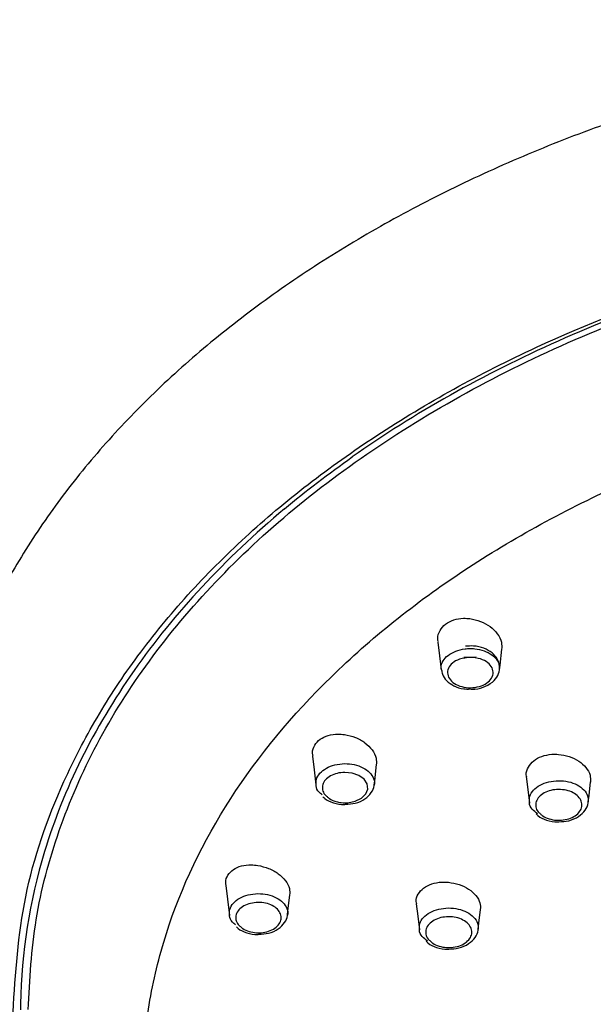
# Model space of a CAD drawing. Header units: inches. Extents: x 0 to 77643, y -44170 to 0.
# Tile 30 of 159: x 68467.45 to 68470.09, y -42942.02 to -42937.49. Entities that reach past the tile are written whole.
import ezdxf

# ---------------------------------------------------------------- set-up
doc = ezdxf.new("R2010")
doc.units = ezdxf.units.IN
doc.header["$MEASUREMENT"] = 0
doc.layers.get('0').update_dxf_attribs({"lineweight": 0})
doc.layers.add('p--łazienka NP', color=150, linetype='Continuous', lineweight=25)

# ---------------------------------------------------------------- blocks, each defined once
blk = doc.blocks.new('natrysk')
at = {"linetype": 'Continuous'}
blk.add_line((-7.0271, 56.5132), (-7.0124, 56.3882), dxfattribs=at)
at = {"linetype": 'Continuous', "flags": 128}
for points in [[(-7.4342, 57.1308), (-7.4267, 57.0668), (-7.4192, 57.0034)], [(-7.1504, 57.0037), (-7.148, 57.0238), (-7.1392, 57.0987)], [(-8.0117, 56.6046), (-8.0042, 56.5414), (-7.9961, 56.473)], [(-7.7276, 56.4733), (-7.7256, 56.4908), (-7.7167, 56.5662)], [(-7.8489, 56.3905), (-7.8151, 56.3973), (-7.7866, 56.4113), (-7.7667, 56.4307), (-7.7576, 56.4535), (-7.7601, 56.4769), (-7.7742, 56.4984), (-7.798, 56.5156), (-7.829, 56.5266), (-7.8636, 56.5301)], [(-6.7413, 56.3938), (-6.7378, 56.4239), (-6.7304, 56.4864)], [(-8.4112, 56.0093), (-8.4038, 55.9462), (-8.3948, 55.8701)], [(-8.1271, 55.8742), (-8.1252, 55.8902), (-8.1162, 55.9663)], [(-7.5338, 55.9237), (-7.5271, 55.8672), (-7.5197, 55.8042)], [(-7.2485, 55.8071), (-7.2452, 55.8358), (-7.2377, 55.8988)]]:
    blk.add_lwpolyline(points, dxfattribs=at)
at = {"linetype": 'Continuous'}
for points, knots in [([(2.2021, 56.0148), (2.2031, 56.0445), (2.2075, 56.1709), (2.1832, 56.3938), (2.1288, 56.6814), (2.041, 56.9652), (1.9232, 57.244), (1.775, 57.5163), (1.5974, 57.7808), (1.391, 58.0361), (1.1569, 58.2808), (0.8963, 58.5134), (0.6108, 58.7328), (0.3018, 58.9376), (-0.0289, 59.1269), (-0.3794, 59.2995), (-0.7478, 59.4547), (-1.1322, 59.5916), (-1.5304, 59.7096), (-1.9403, 59.8082), (-2.3599, 59.8869), (-2.7869, 59.9452), (-3.2192, 59.9831), (-3.6544, 60.0002), (-4.0904, 59.9964), (-4.5248, 59.9719), (-4.9554, 59.9267), (-5.3801, 59.861), (-5.7965, 59.7752), (-6.2026, 59.6696), (-6.5962, 59.5447), (-6.9753, 59.401), (-7.3379, 59.2393), (-7.682, 59.0603), (-8.0058, 58.8649), (-8.3075, 58.6538), (-8.5854, 58.4283), (-8.8378, 58.1894), (-9.0633, 57.9385), (-9.2604, 57.6769), (-9.4281, 57.4062), (-9.5653, 57.1281), (-9.6715, 56.8442), (-9.7457, 56.5563), (-9.7891, 56.266), (-9.7974, 55.9753), (-9.7894, 55.7709), (-9.7697, 55.6649), (-9.7678, 55.6548)], [0, 0, 0, 0, 0.006763, 0.028794, 0.050826, 0.072896, 0.095036, 0.117267, 0.139598, 0.162025, 0.184535, 0.207111, 0.229735, 0.252392, 0.275066, 0.297748, 0.32043, 0.343107, 0.365776, 0.388439, 0.411095, 0.433745, 0.456391, 0.479034, 0.501677, 0.524321, 0.546969, 0.569621, 0.592281, 0.614951, 0.63763, 0.660321, 0.683024, 0.705738, 0.728461, 0.751185, 0.773903, 0.796602, 0.819266, 0.841876, 0.864412, 0.886856, 0.909195, 0.931427, 0.953565, 0.975632, 0.997665, 1, 1, 1, 1]), ([(-9.3921, 55.4262), (-9.3805, 55.6038), (-9.357, 55.9628), (-9.2007, 56.4161), (-9.0111, 56.7838), (-8.8204, 57.0716), (-8.5919, 57.3501), (-8.3292, 57.6143), (-8.0372, 57.86), (-7.7165, 58.0884), (-7.3648, 58.3002), (-6.8885, 58.5412), (-6.2624, 58.7874), (-5.4763, 58.9955), (-4.6454, 59.129), (-4.0805, 59.1455), (-3.7947, 59.1539)], [0, 0, 0, 0, 0.090987, 0.183869, 0.237026, 0.290183, 0.344889, 0.399594, 0.452493, 0.505393, 0.559811, 0.61423, 0.709564, 0.807123, 0.902446, 1, 1, 1, 1]), ([(-9.3224, 55.4368), (-9.3148, 55.5753), (-9.2997, 55.8526), (-9.1896, 56.263), (-9.0165, 56.6631), (-8.7738, 57.047), (-8.4691, 57.4106), (-8.1057, 57.7494), (-7.6867, 58.0581), (-7.2194, 58.3339), (-6.7087, 58.5736), (-6.1597, 58.7723), (-5.5808, 58.9293), (-4.9881, 59.0395), (-4.3903, 59.1066), (-3.9932, 59.1149), (-3.7947, 59.119)], [0, 0, 0, 0, 0.071821, 0.143865, 0.215675, 0.287507, 0.359568, 0.431402, 0.503172, 0.575169, 0.646935, 0.718776, 0.790849, 0.862689, 0.931344, 1, 1, 1, 1]), ([(-5.7774, 58.8984), (-5.9711, 58.849), (-6.1607, 58.7924), (-6.529, 58.6653), (-6.7078, 58.5948), (-7.0525, 58.4411), (-7.2185, 58.3579), (-7.5353, 58.1795), (-7.6862, 58.0844), (-7.8289, 57.984)], [0, 0, 0, 0, 0.25, 0.25, 0.5, 0.5, 0.75, 0.75, 1, 1, 1, 1]), ([(-8.7943, 55.1205), (-8.7928, 55.2349), (-8.7827, 55.3479), (-8.7461, 55.5706), (-8.7196, 55.6803), (-8.6166, 56.0035), (-8.5167, 56.2113), (-8.2611, 56.6072), (-8.1055, 56.7952), (-7.745, 57.147), (-7.5403, 57.3108), (-7.2012, 57.5351), (-7.0829, 57.6063), (-6.8365, 57.741), (-6.4521, 57.9314), (-6.0274, 58.0848), (-5.432, 58.2519), (-4.9635, 58.3492), (-4.4696, 58.3995), (-4.1356, 58.422), (-3.9661, 58.4278), (-3.7947, 58.4278)], [0, 0, 0, 0, 0.03125, 0.03125, 0.0625, 0.0625, 0.125, 0.125, 0.1875, 0.1875, 0.25, 0.25, 0.28125, 0.28125, 0.3125, 0.375, 0.375, 0.4375, 0.46875, 0.46875, 0.5, 0.5, 0.5, 0.5]), ([(-8.1414, 57.7444), (-8.4154, 57.5153), (-8.6485, 57.2646), (-9.0205, 56.7337), (-9.159, 56.4535), (-9.2463, 56.1662)], [0, 0, 0, 0, 0.5, 0.5, 1, 1, 1, 1]), ([(-7.4322, 57.1311), (-7.4334, 57.1361), (-7.4375, 57.1544), (-7.4266, 57.1843), (-7.4012, 57.2149), (-7.3626, 57.2346), (-7.3225, 57.2418), (-7.2968, 57.2397), (-7.287, 57.239)], [0, 0, 0, 0, 0.078898, 0.284546, 0.485469, 0.682845, 0.87938, 1, 1, 1, 1]), ([(-7.287, 57.239), (-7.2702, 57.2356), (-7.2365, 57.2287), (-7.1918, 57.2032), (-7.1583, 57.1696), (-7.1389, 57.1321), (-7.14, 57.108), (-7.1406, 57.0969)], [0, 0, 0, 0, 0.204609, 0.410078, 0.618063, 0.825703, 1, 1, 1, 1]), ([(-7.4175, 57.0037), (-7.4184, 57.0071), (-7.4218, 57.0205), (-7.4121, 57.0443), (-7.3891, 57.0707), (-7.3532, 57.0903), (-7.317, 57.0996), (-7.2943, 57.1006), (-7.2867, 57.1009)], [0, 0, 0, 0, 0.0710342, 0.2765922, 0.4830155, 0.6900434, 0.8964719, 1, 1, 1, 1]), ([(-7.2868, 56.9145), (-7.279, 56.914), (-7.2538, 56.9125), (-7.2125, 56.9255), (-7.1743, 56.9506), (-7.1526, 56.9842), (-7.1475, 57.0199), (-7.1585, 57.054), (-7.184, 57.083), (-7.222, 57.1042), (-7.2662, 57.1142), (-7.2953, 57.1123), (-7.3076, 57.1115)], [0, 0, 0, 0, 0.053676, 0.1738, 0.297266, 0.399287, 0.493511, 0.591836, 0.68988, 0.798451, 0.91512, 1, 1, 1, 1]), ([(-7.2867, 57.1009), (-7.2791, 57.1008), (-7.2564, 57.1002), (-7.2198, 57.0918), (-7.1833, 57.073), (-7.159, 57.0472), (-7.1482, 57.0228), (-7.1513, 57.0084), (-7.1523, 57.004)], [0, 0, 0, 0, 0.10243, 0.304754, 0.506981, 0.70924, 0.911482, 1, 1, 1, 1]), ([(-7.2585, 57.0609), (-7.314, 57.0603), (-7.3409, 57.0524), (-7.3792, 57.0261), (-7.3901, 57.0078), (-7.3896, 56.9802), (-7.3867, 56.9711), (-7.3758, 56.9542), (-7.3679, 56.9465), (-7.3483, 56.9338), (-7.3364, 56.9287), (-7.311, 56.9219), (-7.2972, 56.9202), (-7.2697, 56.9205), (-7.2558, 56.9225), (-7.2307, 56.9298), (-7.2191, 56.9351), (-7.2001, 56.9482), (-7.1924, 56.9561), (-7.1823, 56.9731), (-7.1797, 56.9823), (-7.1802, 57.0098), (-7.1918, 57.028), (-7.2312, 57.0536), (-7.2585, 57.0609), (-7.314, 57.0603)], [0, 0, 0, 0, 0.125, 0.125, 0.25, 0.25, 0.3125, 0.3125, 0.375, 0.375, 0.4375, 0.4375, 0.5, 0.5, 0.5625, 0.5625, 0.625, 0.625, 0.6875, 0.6875, 0.75, 0.75, 0.875, 0.875, 1, 1, 1, 1]), ([(-7.4171, 57.0033), (-7.4165, 56.9963), (-7.4148, 56.9776), (-7.3946, 56.951), (-7.3611, 56.9274), (-7.3223, 56.9138), (-7.2962, 56.9143), (-7.2868, 56.9145)], [0, 0, 0, 0, 0.133426, 0.353149, 0.591189, 0.852729, 1, 1, 1, 1]), ([(-8.0096, 56.6049), (-8.0108, 56.6099), (-8.0147, 56.6277), (-8.0038, 56.656), (-7.9787, 56.6844), (-7.9404, 56.7024), (-7.9004, 56.7084), (-7.8744, 56.7058), (-7.8644, 56.7048)], [0, 0, 0, 0, 0.080273, 0.283072, 0.481499, 0.678331, 0.876801, 1, 1, 1, 1]), ([(-7.8644, 56.7048), (-7.8475, 56.7011), (-7.8136, 56.6938), (-7.7687, 56.6679), (-7.7352, 56.6345), (-7.7163, 56.5982), (-7.7175, 56.5753), (-7.7181, 56.5649)], [0, 0, 0, 0, 0.207467, 0.415697, 0.624546, 0.831352, 1, 1, 1, 1]), ([(-7.0246, 56.5076), (-7.0256, 56.5115), (-7.0296, 56.5275), (-7.0195, 56.5551), (-6.9949, 56.585), (-6.9563, 56.6057), (-6.9154, 56.6146), (-6.8887, 56.6137), (-6.8785, 56.6133)], [0, 0, 0, 0, 0.0652194, 0.2693464, 0.4717919, 0.673109, 0.8748429, 1, 1, 1, 1]), ([(-6.8785, 56.6133), (-6.8617, 56.6108), (-6.8282, 56.6058), (-6.7835, 56.5837), (-6.75, 56.5536), (-6.7303, 56.519), (-6.7311, 56.496), (-6.7314, 56.4853)], [0, 0, 0, 0, 0.204503, 0.409193, 0.614793, 0.820271, 1, 1, 1, 1]), ([(-7.9951, 56.473), (-7.9955, 56.4815), (-7.9964, 56.5), (-7.9795, 56.5272), (-7.9499, 56.5506), (-7.9098, 56.5668), (-7.8794, 56.5692), (-7.8641, 56.5704)], [0, 0, 0, 0, 0.171348, 0.377733, 0.584699, 0.79213, 1, 1, 1, 1]), ([(-7.8641, 56.5704), (-7.8491, 56.5696), (-7.8188, 56.568), (-7.7783, 56.5531), (-7.7467, 56.5306), (-7.7298, 56.5027), (-7.7239, 56.4816), (-7.7278, 56.4719), (-7.7278, 56.4719)], [0, 0, 0, 0, 0.199243, 0.39943, 0.59906, 0.798856, 0.999336, 1, 1, 1, 1]), ([(-7.8636, 56.5301), (-7.8637, 56.5301), (-7.8755, 56.5299), (-7.8993, 56.5268), (-7.9303, 56.5147), (-7.9536, 56.4964), (-7.9666, 56.474), (-7.9674, 56.4503), (-7.9596, 56.4306), (-7.9484, 56.4215), (-7.9447, 56.4185)], [0, 0, 0, 0, 0.001271, 0.155044, 0.309046, 0.463201, 0.616906, 0.770428, 0.923571, 1, 1, 1, 1]), ([(-7.9673, 56.4262), (-7.9724, 56.4304), (-7.9869, 56.4423), (-7.9961, 56.4596), (-7.9952, 56.4713), (-7.9951, 56.473)], [0, 0, 0, 0, 0.314266, 0.900522, 1, 1, 1, 1]), ([(-7.8605, 56.383), (-7.8452, 56.3839), (-7.8124, 56.3859), (-7.7695, 56.4057), (-7.741, 56.4346), (-7.7275, 56.4587), (-7.7282, 56.4709), (-7.7283, 56.4716)], [0, 0, 0, 0, 0.240314, 0.517273, 0.764932, 0.987512, 1, 1, 1, 1]), ([(-7.0121, 56.3937), (-7.0124, 56.4026), (-7.013, 56.4218), (-6.9953, 56.4495), (-6.9649, 56.4728), (-6.9242, 56.4887), (-6.8937, 56.4909), (-6.8784, 56.492)], [0, 0, 0, 0, 0.177914, 0.383567, 0.589351, 0.795043, 1, 1, 1, 1]), ([(-6.8781, 56.4517), (-6.89, 56.4508), (-6.9139, 56.4491), (-6.9456, 56.4367), (-6.9696, 56.4185), (-6.9832, 56.3958), (-6.9844, 56.3717), (-6.9769, 56.3517), (-6.9656, 56.3424), (-6.9619, 56.3393)], [0, 0, 0, 0, 0.153496, 0.307479, 0.461594, 0.615624, 0.769149, 0.923077, 1, 1, 1, 1]), ([(-6.8784, 56.492), (-6.8784, 56.492), (-6.8631, 56.492), (-6.8322, 56.4889), (-6.7912, 56.4739), (-6.7602, 56.4509), (-6.7416, 56.4229), (-6.7418, 56.4032), (-6.7419, 56.3938)], [0, 0, 0, 0, 0.000281, 0.203874, 0.407097, 0.610285, 0.813558, 1, 1, 1, 1]), ([(-6.8651, 56.31), (-6.8534, 56.3117), (-6.8298, 56.3151), (-6.8003, 56.3297), (-6.7793, 56.3494), (-6.7694, 56.3729), (-6.7716, 56.3971), (-6.7857, 56.4196), (-6.8101, 56.4375), (-6.8421, 56.4495), (-6.8661, 56.451), (-6.8781, 56.4517)], [0, 0, 0, 0, 0.111125, 0.222255, 0.333512, 0.444458, 0.555533, 0.666598, 0.777603, 0.888624, 1, 1, 1, 1]), ([(-7.9637, 56.4178), (-7.9612, 56.4151), (-7.9493, 56.4022), (-7.9157, 56.3893), (-7.8811, 56.3803), (-7.8625, 56.3827), (-7.8605, 56.383)], [0, 0, 0, 0, 0.106779, 0.515408, 0.948858, 1, 1, 1, 1]), ([(-7.9447, 56.4185), (-7.9414, 56.4153), (-7.9315, 56.4055), (-7.9056, 56.3951), (-7.8755, 56.3893), (-7.8563, 56.3902), (-7.8489, 56.3905)], [0, 0, 0, 0, 0.15951, 0.478876, 0.798249, 1, 1, 1, 1]), ([(-6.9753, 56.3386), (-6.9838, 56.3456), (-7.0019, 56.3604), (-7.0133, 56.3808), (-7.0122, 56.3924), (-7.0121, 56.3937)], [0, 0, 0, 0, 0.438019, 0.93462, 1, 1, 1, 1]), ([(-6.8767, 56.3027), (-6.8613, 56.3035), (-6.8282, 56.3053), (-6.7847, 56.3249), (-6.7552, 56.3538), (-6.7412, 56.379), (-6.7421, 56.3924), (-6.7422, 56.394)], [0, 0, 0, 0, 0.2346092, 0.5064182, 0.7501474, 0.969625, 1, 1, 1, 1]), ([(-6.9812, 56.3388), (-6.9787, 56.336), (-6.9668, 56.3229), (-6.9329, 56.3095), (-6.8979, 56.3001), (-6.8788, 56.3024), (-6.8767, 56.3027)], [0, 0, 0, 0, 0.107545, 0.513843, 0.945645, 1, 1, 1, 1]), ([(-6.9619, 56.3393), (-6.9586, 56.3359), (-6.9487, 56.3259), (-6.9224, 56.3151), (-6.892, 56.3091), (-6.8726, 56.3098), (-6.8651, 56.31)], [0, 0, 0, 0, 0.160037, 0.480317, 0.800618, 1, 1, 1, 1]), ([(-8.4093, 56.0096), (-8.4103, 56.0143), (-8.4142, 56.0311), (-8.4035, 56.0576), (-8.3788, 56.0841), (-8.3408, 56.1007), (-8.3006, 56.1059), (-8.2742, 56.1029), (-8.264, 56.1018)], [0, 0, 0, 0, 0.077694, 0.277707, 0.474753, 0.672224, 0.873596, 1, 1, 1, 1]), ([(-8.264, 56.1018), (-8.247, 56.0979), (-8.2131, 56.0902), (-8.1679, 56.0646), (-8.1346, 56.0319), (-8.1159, 55.9969), (-8.1171, 55.9751), (-8.1176, 55.9654)], [0, 0, 0, 0, 0.209533, 0.419662, 0.628428, 0.834017, 1, 1, 1, 1]), ([(-7.532, 55.924), (-7.5329, 55.9277), (-7.5369, 55.9433), (-7.5268, 55.9697), (-7.5023, 55.9982), (-7.4639, 56.0177), (-7.4229, 56.0257), (-7.3961, 56.0245), (-7.3859, 56.024)], [0, 0, 0, 0, 0.064472, 0.267482, 0.46921, 0.670767, 0.87354, 1, 1, 1, 1]), ([(-7.3859, 56.024), (-7.369, 56.0213), (-7.3354, 56.016), (-7.2906, 55.9938), (-7.2572, 55.964), (-7.2377, 55.9303), (-7.2384, 55.9082), (-7.2388, 55.898)], [0, 0, 0, 0, 0.205883, 0.411834, 0.617875, 0.823038, 1, 1, 1, 1]), ([(-8.3942, 55.874), (-8.3946, 55.8824), (-8.3955, 55.901), (-8.3787, 55.9282), (-8.3491, 55.9516), (-8.3091, 55.9677), (-8.2788, 55.9701), (-8.2637, 55.9713)], [0, 0, 0, 0, 0.171316, 0.37844, 0.585787, 0.793212, 1, 1, 1, 1]), ([(-8.2637, 55.9713), (-8.2486, 55.9705), (-8.2183, 55.9689), (-8.1778, 55.954), (-8.1462, 55.9316), (-8.1292, 55.9035), (-8.1234, 55.8828), (-8.1273, 55.8729), (-8.1273, 55.8728)], [0, 0, 0, 0, 0.199708, 0.399671, 0.599007, 0.798962, 0.999497, 1, 1, 1, 1]), ([(-8.2631, 55.931), (-8.2631, 55.931), (-8.2748, 55.9302), (-8.2984, 55.9281), (-8.3191, 55.9197), (-8.3372, 55.9097), (-8.3528, 55.8974), (-8.3658, 55.875), (-8.3665, 55.8512), (-8.3587, 55.8316), (-8.3475, 55.8225), (-8.3438, 55.8195)], [0, 0, 0, 0, 0.000199, 0.153657, 0.307113, 0.307905, 0.462195, 0.616346, 0.770107, 0.923492, 1, 1, 1, 1]), ([(-8.2482, 55.7915), (-8.2367, 55.7933), (-8.2136, 55.7968), (-8.1847, 55.8114), (-8.1643, 55.8311), (-8.155, 55.8543), (-8.1577, 55.8782), (-8.172, 55.9001), (-8.1962, 55.9175), (-8.2278, 55.9291), (-8.2514, 55.9304), (-8.2631, 55.931)], [0, 0, 0, 0, 0.11121, 0.222745, 0.334186, 0.445462, 0.556778, 0.667786, 0.778384, 0.889237, 1, 1, 1, 1]), ([(-7.5191, 55.8071), (-7.5194, 55.8159), (-7.5201, 55.835), (-7.5024, 55.8627), (-7.4721, 55.886), (-7.4315, 55.902), (-7.401, 55.9042), (-7.3857, 55.9053)], [0, 0, 0, 0, 0.17718, 0.383139, 0.589197, 0.795019, 1, 1, 1, 1]), ([(-7.3857, 55.9053), (-7.3857, 55.9053), (-7.3704, 55.9053), (-7.3396, 55.9022), (-7.2986, 55.8873), (-7.2675, 55.8643), (-7.2489, 55.8363), (-7.249, 55.8166), (-7.2491, 55.8071)], [0, 0, 0, 0, 0.000404, 0.203716, 0.406682, 0.609687, 0.812795, 1, 1, 1, 1]), ([(-8.3664, 55.8272), (-8.3714, 55.8314), (-8.386, 55.8433), (-8.3952, 55.8606), (-8.3943, 55.8723), (-8.3942, 55.874)], [0, 0, 0, 0, 0.314009, 0.899696, 1, 1, 1, 1]), ([(-8.2597, 55.784), (-8.2445, 55.7849), (-8.2117, 55.787), (-8.1689, 55.8067), (-8.1404, 55.8356), (-8.1269, 55.8597), (-8.1277, 55.8719), (-8.1277, 55.8725)], [0, 0, 0, 0, 0.240328, 0.51721, 0.76485, 0.987825, 1, 1, 1, 1]), ([(-7.3854, 55.865), (-7.3973, 55.8641), (-7.4211, 55.8624), (-7.4528, 55.8499), (-7.4767, 55.8317), (-7.4903, 55.8091), (-7.4914, 55.785), (-7.4839, 55.765), (-7.4726, 55.7557), (-7.4688, 55.7526)], [0, 0, 0, 0, 0.153348, 0.307257, 0.461404, 0.615523, 0.769105, 0.923084, 1, 1, 1, 1]), ([(-7.3721, 55.7234), (-7.3604, 55.7251), (-7.3369, 55.7285), (-7.3074, 55.7431), (-7.2864, 55.7629), (-7.2766, 55.7863), (-7.2788, 55.8106), (-7.293, 55.833), (-7.3174, 55.8508), (-7.3494, 55.8629), (-7.3734, 55.8643), (-7.3854, 55.865)], [0, 0, 0, 0, 0.11103, 0.222184, 0.333449, 0.444433, 0.55555, 0.666629, 0.777642, 0.888622, 1, 1, 1, 1]), ([(-8.3628, 55.8188), (-8.3603, 55.8161), (-8.3485, 55.8033), (-8.3149, 55.7904), (-8.2803, 55.7813), (-8.2617, 55.7838), (-8.2597, 55.784)], [0, 0, 0, 0, 0.10632, 0.51531, 0.94895, 1, 1, 1, 1]), ([(-8.3438, 55.8195), (-8.3405, 55.8162), (-8.3306, 55.8065), (-8.3047, 55.7961), (-8.2747, 55.7904), (-8.2556, 55.7912), (-8.2482, 55.7915)], [0, 0, 0, 0, 0.159729, 0.479307, 0.798912, 1, 1, 1, 1]), ([(-7.4822, 55.7519), (-7.4907, 55.7588), (-7.5089, 55.7736), (-7.5203, 55.7941), (-7.5192, 55.8057), (-7.5191, 55.8071)], [0, 0, 0, 0, 0.436984, 0.9324676, 1, 1, 1, 1]), ([(-7.3836, 55.7161), (-7.3683, 55.7169), (-7.3351, 55.7187), (-7.2917, 55.7384), (-7.2624, 55.7674), (-7.2484, 55.7925), (-7.2493, 55.8058), (-7.2494, 55.8074)], [0, 0, 0, 0, 0.235164, 0.507205, 0.751055, 0.970669, 1, 1, 1, 1]), ([(-7.488, 55.752), (-7.4856, 55.7493), (-7.4737, 55.7362), (-7.4398, 55.7228), (-7.4048, 55.7134), (-7.3857, 55.7158), (-7.3836, 55.7161)], [0, 0, 0, 0, 0.107298, 0.514121, 0.946204, 1, 1, 1, 1]), ([(-7.4688, 55.7526), (-7.4655, 55.7492), (-7.4556, 55.7392), (-7.4294, 55.7285), (-7.3989, 55.7225), (-7.3795, 55.7232), (-7.3721, 55.7234)], [0, 0, 0, 0, 0.160057, 0.480378, 0.800706, 1, 1, 1, 1]), ([(-9.7611, 55.5997), (-9.7409, 55.4923), (-9.7041, 55.2969), (-9.6226, 55.0335), (-9.541, 54.8181), (-9.4699, 54.6575), (-9.4043, 54.5234), (-9.3397, 54.4011), (-9.2565, 54.256), (-9.1603, 54.1038), (-9.0656, 53.9668), (-8.9922, 53.8674), (-8.9328, 53.7905), (-8.8731, 53.7157), (-8.7901, 53.6164), (-8.671, 53.4832), (-8.4928, 53.3009), (-8.2367, 53.0699), (-7.9565, 52.8523), (-7.7576, 52.7227), (-7.6883, 52.6775)], [0, 0, 0, 0, 0.094664, 0.172375, 0.233086, 0.286083, 0.31626, 0.35175, 0.396585, 0.449425, 0.494347, 0.526664, 0.545582, 0.56773, 0.603677, 0.653448, 0.717015, 0.815768, 0.93575, 1, 1, 1, 1])]:
    blk.add_open_spline(points, degree=3, knots=knots, dxfattribs=at)
for points in [[(-8.1414, 57.7444), (-8.0424, 57.8272), (-7.9381, 57.9072), (-7.8289, 57.984)], [(-9.2463, 56.1662), (-9.3166, 55.9349), (-9.3533, 55.6992), (-9.3571, 55.4634)], [(-9.3571, 55.4634), (-9.3573, 55.4543), (-9.3574, 55.4451), (-9.3574, 55.436)]]:
    blk.add_open_spline(points, degree=3, dxfattribs=at)

msp = doc.modelspace()

# ---------------------------------------------------------------- block references
at = {"layer": 'p--łazienka NP', "linetype": 'Continuous', "lineweight": 30, "ltscale": 35}
msp.add_blockref('natrysk', (68476.8065, -42997.48637), dxfattribs=at)

doc.saveas('drawing.dxf')
